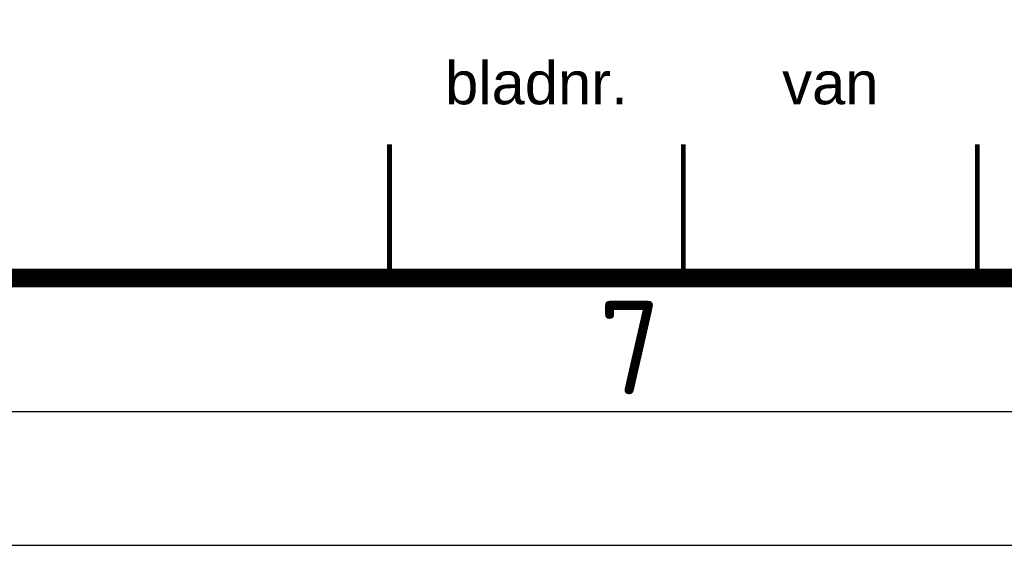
# Paper-space layout 'A3-A4' of a CAD drawing. Header units: metres. Extents: x 2915 to 3335, y 10 to 307.
# Tile 3 of 10: x 3228 to 3264, y 10 to 30. Entities that reach past the tile are written whole.
import ezdxf
from ezdxf.enums import TextEntityAlignment as Align

# ---------------------------------------------------------------- set-up
doc = ezdxf.new("R2010")
doc.units = ezdxf.units.M
doc.layers.get('0').update_dxf_attribs({"lineweight": 25})
doc.layers.get('Defpoints').update_dxf_attribs({"lineweight": 25})
for name, color, linetype, lineweight in [('X-XX-AL-ONDERHOEK', 7, 'Continuous', 25), ('X-XX-AL-TEKENBLAD-S', 7, 'Continuous', 25), ('X-XX-AL-TEKENBLAD_KADER-G', 7, 'Continuous', 25), ('X-XX-AL-TEKENBLAD_KADER_ROOSTERVERDELING-G', 7, 'Continuous', 25), ('X-XX-AL-TEKENBLAD_KADER_ROOSTERVERDELING-T35', 7, 'Continuous', 35), ('X-XX-AL-TEKENBLAD_TITELBLOK-S', 7, 'Continuous', 25)]:
    doc.layers.add(name, color=color, linetype=linetype, lineweight=lineweight)
doc.styles.add('NLCS-ISO', font='NLCS-ISO.ttf')
doc.styles.add('RHTITLEBLOCK', font='arial.ttf')
doc.styles.add('RHTITLEBLOCK2', font='ariblk.ttf')

# ---------------------------------------------------------------- blocks, each defined once
blk = doc.blocks.new('SAL-TEKENBLAD_A3-SO')
at = {"layer": 'X-XX-AL-TEKENBLAD_KADER-G'}
blk.add_line((0, 0), (420, 0), dxfattribs=at)
at = {"layer": 'X-XX-AL-TEKENBLAD_KADER-G', "const_width": 0.7, "flags": 128}
blk.add_lwpolyline([(20, 10), (410, 10), (410, 287), (20, 287)], close=True, dxfattribs=at)
at = {"layer": 'X-XX-AL-TEKENBLAD_KADER_ROOSTERVERDELING-G'}
blk.add_line((15, 5), (415, 5), dxfattribs=at)
at = {"layer": 'X-XX-AL-TEKENBLAD_KADER_ROOSTERVERDELING-T35', "lineweight": 35, "style": 'NLCS-ISO'}
blk.add_text('7', height=3.5, dxfattribs=at).set_placement((335, 4.6), align=Align.BOTTOM_CENTER)
blk = doc.blocks.new('*U101')
at = {"layer": 'X-XX-AL-TEKENBLAD-S'}
blk.add_blockref('SAL-TEKENBLAD_A3-SO', (-420, 0), dxfattribs=at)
blk = doc.blocks.new('*U99')
at = {"const_width": 0.35}
blk.add_lwpolyline([(0, 45), (0, 0), (-180, 0), (-180, 45)], close=True, dxfattribs=at)
for points in [[(-84, 0, 0.18, 0.18, 0), (-84, 5, 0.18, 0.18, 0)], [(-73, 0, 0.18, 0.18, 0), (-73, 5, 0.18, 0.18, 0)], [(-62, 0, 0.18, 0.18, 0), (-62, 5, 0.18, 0.18, 0)]]:
    blk.add_lwpolyline(points, format="xyseb")
at = {"layer": 'Defpoints', "style": 'RHTITLEBLOCK', "flags": 2}
blk.add_attdef('NL_META_DOCUMENTSOORT', (-168.2, -2.3), '', height=1.8, dxfattribs=at)
at = {"layer": 'X-XX-AL-ONDERHOEK', "style": 'RHTITLEBLOCK'}
for s, p in [('bladnr.', (-78.5, 6.5)), ('van', (-67.5, 6.5))]:
    blk.add_text(s, height=1.6, dxfattribs=at).set_placement(p, align=Align.CENTER)
for tag, p, height in [('CLIENT01', (-176.4, 36.5), 2.5), ('NL_META_PROJECTOMSCHRIJVING', (-86.4, 36.5), 2.5), ('CLIENT02', (-176.4, 32), 2.5), ('NL_META_PROJECTOMSCHRIJVING_02', (-86.4, 32), 2.5), ('NL_META_TEKENINGOMSCHRIJVING', (-176.4, 21.5), 2.5), ('NL_META_TEKENINGOMSCHRIJVING_02', (-176.4, 17), 2.5), ('NL_META_DOCUMENTSTATUS', (-58.4, 13.5), 2.5), ('NL_META_REVISIE', (-17.234, 13.5), 2.5), ('NL_META_TEKENINGOMSCHRIJVING_03', (-176.4, 12.5), 2.5), ('NL_META_ID_NUMMER', (-58.4, 2), 3.4), ('NL_META_TEKENBLADFORMAAT', (-176.4, 2.154), 2.5), ('SCALE', (-148.4, 2.154), 2.5), ('FASE', (-115.4, 2), 2.5)]:
    blk.add_attdef(tag, p, '', height=height, dxfattribs=at)
blk.add_attdef('FILENAME', text='', height=1, rotation=90, dxfattribs=at).set_placement((1.5, 13), align=Align.MIDDLE_LEFT)
at = {"layer": 'X-XX-AL-ONDERHOEK', "style": 'RHTITLEBLOCK2'}
blk.add_attdef('NL_META_EIGENAAR', text='', height=1, dxfattribs=at).set_placement((-64.5, 14.444), align=Align.RIGHT)
at = {"layer": 'X-XX-AL-ONDERHOEK', "style": 'RHTITLEBLOCK'}
for tag, p in [('NL_META_BLADNUMMER', (-78.5, 2)), ('NL_META_AANTAL_BLADEN', (-67.5, 2))]:
    blk.add_attdef(tag, text='', height=2.5, dxfattribs=at).set_placement(p, align=Align.CENTER)

psp = doc.layouts.new('A3-A4')

# ---------------------------------------------------------------- block references
psp.add_blockref('*U101', (3335.477, 10.375))
at = {"layer": 'X-XX-AL-TEKENBLAD_TITELBLOK-S'}
psp.add_blockref('*U99', (3325.477, 20.375), dxfattribs=at)

doc.saveas('drawing.dxf')
